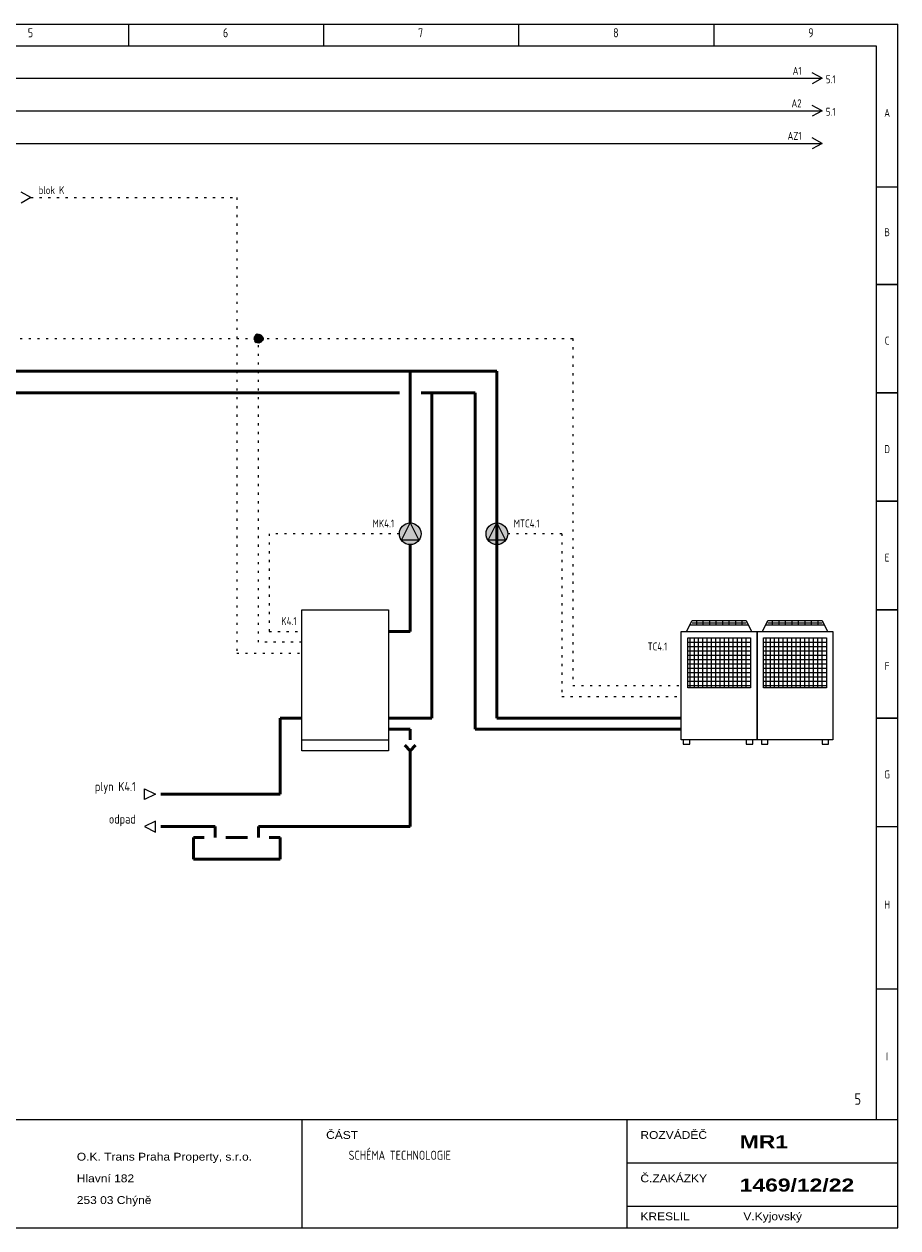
# Model space of a CAD drawing. Header units: millimetres. Extents: x 8 to 412, y 5 to 282.
# Tile 2 of 2: x 211 to 412, y 5 to 282. Entities that reach past the tile are written whole.
import ezdxf
from ezdxf.enums import TextEntityAlignment as Align

# ---------------------------------------------------------------- set-up
doc = ezdxf.new("R2010")
doc.units = ezdxf.units.MM
doc.linetypes.add('Caddy_Dot', pattern=[2, 0.5, -1.5])
doc.linetypes.add('Caddy_Solid', pattern=[0])
for name, color, linetype, lineweight in [('Caddy_1', 7, 'Caddy_Solid', 25), ('Caddy_2', 7, 'Caddy_Solid', 50), ('Caddy_3', 7, 'Caddy_Solid', 100), ('Caddy_4', 7, 'Caddy_Dot', 18), ('Caddy_52', 7, 'Caddy_Solid', 25), ('Caddy_56', 7, 'Caddy_Solid', 25)]:
    doc.layers.add(name, color=color, linetype=linetype, lineweight=lineweight)
doc.styles.add('Caddy_Arial', font='arial.ttf', dxfattribs={"width": 1.1})
doc.styles.add('Caddy_Arial Black', font='ariblk.ttf', dxfattribs={"width": 1.1})
doc.styles.add('Caddy_Vectorfont1p', font='isocp___.ttf', dxfattribs={"width": 0.9})

# ---------------------------------------------------------------- blocks, each defined once
blk = doc.blocks.new('964DD6AE339A')
at = {"layer": 'Caddy_1', "color": 7, "linetype": 'Caddy_Solid', "lineweight": 25}
for p, q in [((7.5, 282.5), (412.5, 282.5)), ((235, 282.5), (235, 277.5)), ((280, 282.5), (280, 277.5)), ((325, 282.5), (325, 277.5)), ((370, 282.5), (370, 277.5)), ((412.5, 5), (412.5, 282.5)), ((12.5, 277.5), (407.5, 277.5)), ((407.5, 277.5), (407.5, 30)), ((407.5, 245), (412.5, 245)), ((407.5, 222.5), (412.5, 222.5)), ((412.5, 222.5), (407.5, 222.5)), ((411.5, 222.5), (410.5, 222.5)), ((412.5, 197.5), (407.5, 197.5)), ((407.5, 197.5), (412.5, 197.5)), ((412.5, 172.5), (407.5, 172.5)), ((407.5, 172.5), (412.5, 172.5)), ((412.5, 147.5), (407.5, 147.5)), ((407.5, 147.5), (412.5, 147.5)), ((412.5, 122.5), (407.5, 122.5)), ((407.5, 122.5), (412.5, 122.5)), ((407.5, 97.5), (412.5, 97.5)), ((412.5, 60), (407.5, 60)), ((7.5, 30), (412.5, 30)), ((275, 30), (275, 5)), ((350, 30), (350, 5)), ((350, 20), (412.5, 20)), ((350, 10), (412.5, 10)), ((7.5, 5), (412.5, 5))]:
    blk.add_line(p, q, dxfattribs=at)
at = {"layer": 'Caddy_1', "color": 7, "lineweight": 25}
for s, height, style, width, p in [('5', 2.1, 'Caddy_Vectorfont1p', 0.9, (211.8, 279.45)), ('6', 2.1, 'Caddy_Vectorfont1p', 0.9, (256.8, 279.45)), ('7', 2.1, 'Caddy_Vectorfont1p', 0.9, (301.8, 279.45)), ('8', 2.1, 'Caddy_Vectorfont1p', 0.9, (346.8, 279.45)), ('9', 2.1, 'Caddy_Vectorfont1p', 0.9, (391.8, 279.45)), ('ČÁST', 1.8, 'Caddy_Arial', 1.1, (280.6, 25.52)), ('ROZVÁDĚČ', 1.8, 'Caddy_Arial', 1.1, (353.1, 25.52)), ('MR1', 3, 'Caddy_Arial Black', 1.1, (376, 23.38)), ('O.K. Trans Praha Property, s.r.o.', 1.8, 'Caddy_Arial', 1.1, (223.1, 20.52)), ('SCHÉMA TECHNOLOGIE', 2.1, 'Caddy_Vectorfont1p', 0.9, (285.8, 20.7)), ('Hlavní 182', 1.8, 'Caddy_Arial', 1.1, (223.1, 15.52)), ('Č.ZAKÁZKY', 1.8, 'Caddy_Arial', 1.1, (353.1, 15.52)), ('1469/12/22', 3, 'Caddy_Arial Black', 1.1, (376, 13.38)), ('253 03 Chýně', 1.8, 'Caddy_Arial', 1.1, (223.1, 10.52)), ('KRESLIL', 1.8, 'Caddy_Arial', 1.1, (353.1, 6.77)), ('V.Kyjovský', 1.8, 'Caddy_Arial', 1.1, (376.85, 6.77))]:
    blk.add_text(s, height=height, dxfattribs=dict(at, style=style, width=width)).set_placement(p)
at = {"layer": 'Caddy_1', "color": 7, "lineweight": 25, "style": 'Caddy_Vectorfont1p', "width": 0.9}
for s, p in [('A', (410, 261.11)), ('B', (410, 233.61)), ('C', (410, 208.61)), ('D', (410, 183.61)), ('E', (410, 158.61)), ('F', (410, 133.61)), ('G', (410, 108.61)), ('H', (410, 78.61)), ('I', (410, 43.61))]:
    blk.add_text(s, height=1.84, dxfattribs=at).set_placement(p, align=Align.CENTER)
at = {"layer": 'Caddy_1', "color": 1, "lineweight": 25, "true_color": 0xff0000, "style": 'Caddy_Vectorfont1p', "width": 0.9}
blk.add_text('5', height=2.63, dxfattribs=at).set_placement((404, 33.38), align=Align.RIGHT)
blk = doc.blocks.new('39DCE9D01949')
at = {"layer": 'Caddy_1', "color": 7, "linetype": 'Caddy_Solid', "lineweight": 25}
for q in [(392.75, 263.75), (392.75, 261.25)]:
    blk.add_line((395, 262.5), q, dxfattribs=at)
at = {"layer": 'Caddy_1', "color": 7, "lineweight": 25, "style": 'Caddy_Vectorfont1p', "width": 0.9}
blk.add_text('5.1', height=1.838, dxfattribs=at).set_placement((395.87, 261.36))
blk.add_attdef('$TAG160010', text='', height=1.84, dxfattribs=at).set_placement((390.29, 263.31), align=Align.RIGHT)
blk = doc.blocks.new('B16200851A53')
at = {"layer": 'Caddy_1', "color": 7, "linetype": 'Caddy_Solid', "lineweight": 25}
for q in [(392.75, 256.25), (392.75, 253.75)]:
    blk.add_line((395, 255), q, dxfattribs=at)
at = {"layer": 'Caddy_1', "color": 7, "lineweight": 25, "style": 'Caddy_Vectorfont1p', "width": 0.9}
blk.add_attdef('$TAG160010', text='', height=1.84, dxfattribs=at).set_placement((390.29, 255.81), align=Align.RIGHT)
blk = doc.blocks.new('1D79734A405D')
at = {"layer": 'Caddy_1', "color": 7, "linetype": 'Caddy_Solid', "lineweight": 25}
for q in [(392.75, 271.25), (392.75, 268.75)]:
    blk.add_line((395, 270), q, dxfattribs=at)
at = {"layer": 'Caddy_1', "color": 7, "lineweight": 25, "style": 'Caddy_Vectorfont1p', "width": 0.9}
blk.add_text('5.1', height=1.838, dxfattribs=at).set_placement((395.87, 268.86))
blk.add_attdef('$TAG160010', text='', height=1.84, dxfattribs=at).set_placement((390.29, 270.81), align=Align.RIGHT)
blk = doc.blocks.new('C204067A40B9')
at = {"layer": 'Caddy_1', "color": 7, "linetype": 'Caddy_Solid', "lineweight": 25}
for p, q in [((362.5, 142.5), (380, 142.5)), ((362.5, 117.5), (362.5, 142.5)), ((380, 142.5), (380, 117.5)), ((380, 117.5), (362.5, 117.5))]:
    blk.add_line(p, q, dxfattribs=at)
blk = doc.blocks.new('F016358E5C56')
at = {"layer": 'Caddy_1', "color": 7, "linetype": 'Caddy_Solid', "lineweight": 25}
for p, q in [((380, 142.5), (397.5, 142.5)), ((380, 117.5), (380, 142.5)), ((397.5, 142.5), (397.5, 117.5)), ((397.5, 117.5), (380, 117.5))]:
    blk.add_line(p, q, dxfattribs=at)
blk = doc.blocks.new('F2A2A7E706AA')
at = {"layer": 'Caddy_1', "color": 7, "linetype": 'Caddy_Solid', "lineweight": 25}
for p, q in [((364, 141), (378.5, 141)), ((364, 129.5), (364, 141)), ((378.5, 141), (378.5, 129.5)), ((378.5, 129.5), (364, 129.5))]:
    blk.add_line(p, q, dxfattribs=at)
blk = doc.blocks.new('0725CE6C6FC7')
at = {"layer": 'Caddy_1', "color": 7, "linetype": 'Caddy_Solid', "lineweight": 25}
for p, q in [((381.5, 141), (396, 141)), ((381.5, 129.5), (381.5, 141)), ((396, 141), (396, 129.5)), ((396, 129.5), (381.5, 129.5))]:
    blk.add_line(p, q, dxfattribs=at)
blk = doc.blocks.new('CCF5DEBCFF0D')
at = {"layer": 'Caddy_1', "color": 7, "linetype": 'Caddy_Solid', "lineweight": 25}
for p, q in [((275, 147.5), (295, 147.5)), ((275, 115), (275, 147.5)), ((295, 147.5), (295, 115)), ((295, 115), (275, 115))]:
    blk.add_line(p, q, dxfattribs=at)
blk = doc.blocks.new('CEBD440A84F9')
at = {"layer": 'Caddy_1', "color": 7, "linetype": 'Caddy_Solid', "lineweight": 25}
blk.add_line((275, 117.5), (295, 117.5), dxfattribs=at)
at = {"layer": 'Caddy_1'}
blk.add_blockref('CCF5DEBCFF0D', (0, 0, 1), dxfattribs=at)
at = {"layer": 'Caddy_1', "color": 7, "lineweight": 25, "style": 'Caddy_Vectorfont1p', "width": 0.9}
blk.add_attdef('$TAG160010', text='', height=1.84, dxfattribs=at).set_placement((273.79, 143.96), align=Align.RIGHT)
blk = doc.blocks.new('6EB056545190')
at = {"layer": 'Caddy_1', "color": 7, "linetype": 'Caddy_Solid', "lineweight": 25}
for p, q in [((241.25, 98.75), (238.75, 97.5)), ((238.75, 97.5), (241.25, 96.25)), ((241.25, 96.25), (241.25, 98.75))]:
    blk.add_line(p, q, dxfattribs=at)
blk = doc.blocks.new('6D82D554E593')
at = {"layer": 'Caddy_1', "color": 7, "linetype": 'Caddy_Solid', "lineweight": 25}
for p, q in [((238.75, 103.75), (238.75, 106.25)), ((238.75, 106.25), (241.25, 105)), ((241.25, 105), (238.75, 103.75))]:
    blk.add_line(p, q, dxfattribs=at)
blk = doc.blocks.new('2A16568867DA')
at = {"layer": 'Caddy_2', "color": 7, "linetype": 'Caddy_Solid', "lineweight": 25}
for q in [(210.25, 243.75), (210.25, 241.25)]:
    blk.add_line((212.5, 242.5), q, dxfattribs=at)
at = {"layer": 'Caddy_52', "color": 7, "lineweight": 25, "style": 'Caddy_Vectorfont1p', "width": 0.9}
blk.add_attdef('$TAG160010', (214.26, 243.31), '', height=1.84, dxfattribs=at)
at = {"layer": 'Caddy_56', "color": 7, "lineweight": 25, "style": 'Caddy_Vectorfont1p', "width": 0.9}
blk.add_text('2.9', height=1.838, dxfattribs=at).set_placement((207.78, 241.36), align=Align.RIGHT)
blk = doc.blocks.new('1E450643FD05')
at = {"layer": 'Caddy_1', "true_color": 0xe1e1e1}
h = blk.add_hatch(color=254, dxfattribs=at)
edge = h.paths.add_edge_path(flags=0)
edge.add_arc((300, 165), 2.5, 0, 360)
blk.add_hatch(color=254, dxfattribs=at).paths.add_polyline_path([(300, 167.5), (298, 163.5), (302, 163.5)])
at = {"layer": 'Caddy_1', "color": 7, "linetype": 'Caddy_Solid', "lineweight": 25}
blk.add_lwpolyline([(302, 163.5), (298, 163.5), (300, 167.5)], close=True, dxfattribs=at)
blk.add_circle((300, 165), 2.5, dxfattribs=at)
at = {"layer": 'Caddy_1', "color": 7, "lineweight": 25, "style": 'Caddy_Vectorfont1p', "width": 0.9}
blk.add_attdef('$TAG160010', text='', height=1.84, dxfattribs=at).set_placement((296.29, 166.46), align=Align.RIGHT)
blk = doc.blocks.new('976916FED1AC')
at = {"layer": 'Caddy_1', "true_color": 0xe1e1e1}
h = blk.add_hatch(color=254, dxfattribs=at)
edge = h.paths.add_edge_path(flags=0)
edge.add_arc((320, 165), 2.5, 0, 360)
blk.add_hatch(color=254, dxfattribs=at).paths.add_polyline_path([(320, 167.5), (318, 163.5), (322, 163.5)])
at = {"layer": 'Caddy_1', "color": 7, "linetype": 'Caddy_Solid', "lineweight": 25}
blk.add_lwpolyline([(322, 163.5), (318, 163.5), (320, 167.5)], close=True, dxfattribs=at)
blk.add_circle((320, 165), 2.5, dxfattribs=at)
at = {"layer": 'Caddy_1', "color": 7, "lineweight": 25, "style": 'Caddy_Vectorfont1p', "width": 0.9}
blk.add_attdef('$TAG160010', (323.87, 166.46), '', height=1.84, dxfattribs=at)

msp = doc.modelspace()

# ---------------------------------------------------------------- hatches: boundary and pattern name
at = {"layer": 'Caddy_4'}
h = msp.add_hatch(dxfattribs=at)
h.set_pattern_fill('_USER', scale=0.1, angle=28.6479, style=0, double=1, pattern_type=0)
h.set_pattern_definition([(28.64789, (0, 0), (-0.047942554, 0.087758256), []), (118.64789, (0, 0), (-0.087758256, -0.047942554), [])])
edge = h.paths.add_edge_path(flags=0)
edge.add_arc((265, 210), 1, 0, 360)

# ---------------------------------------------------------------- linework, layer by layer
at = {"layer": 'Caddy_1', "color": 7, "linetype": 'Caddy_Solid', "lineweight": 25}
for p, q in [((65, 270), (395, 270)), ((25, 262.5), (395, 262.5)), ((100, 255), (395, 255)), ((363.75, 142.5), (365, 145)), ((365, 145), (377.5, 145)), ((365, 144.5), (377.5, 144.5)), ((366, 145), (366, 144)), ((367.5, 145), (367.5, 144)), ((369, 145), (369, 144)), ((370.5, 145), (370.5, 144)), ((372, 145), (372, 144)), ((373.5, 145), (373.5, 144)), ((375, 145), (375, 144)), ((376.5, 145), (376.5, 144)), ((377.5, 145), (378.75, 142.5)), ((381.25, 142.5), (382.5, 145)), ((382.5, 145), (395, 145)), ((382.5, 144.5), (395, 144.5)), ((383.5, 145), (383.5, 144)), ((385, 145), (385, 144)), ((386.5, 145), (386.5, 144)), ((388, 145), (388, 144)), ((389.5, 145), (389.5, 144)), ((391, 145), (391, 144)), ((392.5, 145), (392.5, 144)), ((394, 145), (394, 144)), ((395, 145), (396.25, 142.5)), ((364.5, 144), (378, 144)), ((382, 144), (395.5, 144)), ((364, 140), (378.5, 140)), ((364, 139), (378.5, 139)), ((364.5, 141), (364.5, 129.5)), ((365.5, 141), (365.5, 129.5)), ((366.5, 129.5), (366.5, 141)), ((367.5, 129.5), (367.5, 141)), ((368.5, 129.5), (368.5, 141)), ((369.5, 129.5), (369.5, 141)), ((370.5, 129.5), (370.5, 141)), ((371.5, 129.5), (371.5, 141)), ((372.5, 129.5), (372.5, 141)), ((373.5, 129.5), (373.5, 141)), ((374.5, 129.5), (374.5, 141)), ((375.5, 129.5), (375.5, 141)), ((376.5, 129.5), (376.5, 141)), ((377.5, 129.5), (377.5, 141)), ((381.5, 140), (396, 140)), ((381.5, 139), (396, 139)), ((382, 141), (382, 129.5)), ((383, 141), (383, 129.5)), ((384, 129.5), (384, 141)), ((385, 129.5), (385, 141)), ((386, 129.5), (386, 141)), ((387, 129.5), (387, 141)), ((388, 129.5), (388, 141)), ((389, 129.5), (389, 141)), ((390, 129.5), (390, 141)), ((391, 129.5), (391, 141)), ((392, 129.5), (392, 141)), ((393, 129.5), (393, 141)), ((394, 129.5), (394, 141)), ((395, 129.5), (395, 141)), ((364, 138), (378.5, 138)), ((364, 137), (378.5, 137)), ((364, 136), (378.5, 136)), ((381.5, 138), (396, 138)), ((381.5, 137), (396, 137)), ((381.5, 136), (396, 136)), ((364, 135), (378.5, 135)), ((364, 134), (378.5, 134)), ((381.5, 135), (396, 135)), ((381.5, 134), (396, 134)), ((364, 133), (378.5, 133)), ((364, 132), (378.5, 132)), ((364, 131), (378.5, 131)), ((381.5, 133), (396, 133)), ((381.5, 132), (396, 132)), ((381.5, 131), (396, 131)), ((364, 130), (378.5, 130)), ((381.5, 130), (396, 130)), ((363, 117.5), (363, 116.5)), ((364.5, 116.5), (364.5, 117.5)), ((377.5, 117.5), (377.5, 116.5)), ((379, 116.5), (379, 117.5)), ((381, 117.5), (381, 116.5)), ((382.5, 116.5), (382.5, 117.5)), ((395, 117.5), (395, 116.5)), ((396.5, 116.5), (396.5, 117.5)), ((363, 116.5), (364.5, 116.5)), ((377.5, 116.5), (379, 116.5)), ((381, 116.5), (382.5, 116.5)), ((395, 116.5), (396.5, 116.5))]:
    msp.add_line(p, q, dxfattribs=at)
at = {"layer": 'Caddy_2', "color": 7, "linetype": 'Caddy_Solid', "lineweight": 50}
for p, q in [((150, 202.5), (235, 202.5)), ((320, 202.5), (235, 202.5)), ((300, 167.5), (300, 202.5)), ((320, 122.5), (320, 202.5)), ((155, 197.5), (235, 197.5)), ((207.5, 197.5), (297.5, 197.5)), ((302.5, 197.5), (315, 197.5)), ((305, 197.5), (305, 122.5)), ((315, 197.5), (315, 120)), ((300, 142.5), (300, 162.5)), ((295, 142.5), (300, 142.5)), ((275, 122.5), (270, 122.5)), ((270, 122.5), (270, 105)), ((295, 122.5), (297.5, 122.5)), ((295, 122.5), (300, 122.5)), ((305, 122.5), (300, 122.5)), ((362.5, 122.5), (320, 122.5)), ((295, 120), (300, 120)), ((300, 120), (300, 117.5)), ((315, 120), (362.5, 120)), ((300, 115), (298.75, 116.25)), ((300, 115), (301.25, 116.25)), ((300, 115), (300, 97.5)), ((270, 105), (242.5, 105)), ((255, 97.5), (242.5, 97.5)), ((255, 95), (255, 97.5)), ((265, 97.5), (265, 95)), ((300, 97.5), (265, 97.5)), ((250, 90), (250, 95)), ((250, 95), (252.5, 95)), ((257.5, 95), (262.5, 95)), ((267.5, 95), (270, 95)), ((270, 95), (270, 90)), ((270, 90), (250, 90))]:
    msp.add_line(p, q, dxfattribs=at)
at = {"layer": 'Caddy_4', "color": 7, "linetype": 'Caddy_Dot', "lineweight": 18}
for p, q in [((212.5, 242.5), (260, 242.5)), ((260, 242.5), (260, 137.5)), ((140, 210), (265, 210)), ((265, 140), (265, 210)), ((265, 210), (337.5, 210)), ((337.5, 210), (337.5, 130)), ((297.5, 165), (267.5, 165)), ((267.5, 165), (267.5, 142.5)), ((335, 165), (322.5, 165)), ((335, 165), (335, 127.5)), ((267.5, 142.5), (275, 142.5)), ((275, 140), (265, 140)), ((260, 137.5), (275, 137.5)), ((337.5, 130), (362.5, 130)), ((335, 127.5), (362.5, 127.5))]:
    msp.add_line(p, q, dxfattribs=at)
at = {"layer": 'Caddy_4', "color": 7, "lineweight": 40}
msp.add_circle((265, 210), 1, dxfattribs=at)

# ---------------------------------------------------------------- block references
at = {"layer": 'Caddy_1'}
for name in ['964DD6AE339A', 'C204067A40B9', 'F016358E5C56', 'F2A2A7E706AA', '0725CE6C6FC7', '6D82D554E593', '6EB056545190']:
    msp.add_blockref(name, (0, 0, 1), dxfattribs=at)
ref = msp.add_blockref('1D79734A405D', (0, 0, 1), dxfattribs=at)
ref.add_attrib('$TAG160010', 'A1', dxfattribs={"color": 7, "lineweight": 25, "height": 1.838, "style": 'Caddy_Vectorfont1p', "width": 0.9}).set_placement((390.29, 270.81), align=Align.RIGHT)
ref = msp.add_blockref('39DCE9D01949', (0, 0, 1), dxfattribs=at)
ref.add_attrib('$TAG160010', 'A2', dxfattribs={"color": 7, "lineweight": 25, "height": 1.838, "style": 'Caddy_Vectorfont1p', "width": 0.9}).set_placement((390.29, 263.31), align=Align.RIGHT)
ref = msp.add_blockref('B16200851A53', (0, 0, 1), dxfattribs=at)
ref.add_attrib('$TAG160010', 'AZ1', dxfattribs={"color": 7, "lineweight": 25, "height": 1.838, "style": 'Caddy_Vectorfont1p', "width": 0.9}).set_placement((390.29, 255.81), align=Align.RIGHT)
ref = msp.add_blockref('2A16568867DA', (0, 0, 1), dxfattribs=at)
ref.add_attrib('$TAG160010', 'blok K', (214.26, 243.31), dxfattribs={"layer": 'Caddy_52', "color": 7, "lineweight": 25, "height": 1.838, "style": 'Caddy_Vectorfont1p', "width": 0.9})
ref = msp.add_blockref('CEBD440A84F9', (0, 0, 1), dxfattribs=at)
ref.add_attrib('$TAG160010', 'K4.1', dxfattribs={"color": 7, "lineweight": 25, "height": 1.838, "style": 'Caddy_Vectorfont1p', "width": 0.9}).set_placement((273.79, 143.96), align=Align.RIGHT)
at = {"layer": 'Caddy_3'}
ref = msp.add_blockref('1E450643FD05', (0, 0, 1), dxfattribs=at)
ref.add_attrib('$TAG160010', 'MK4.1', dxfattribs={"layer": 'Caddy_1', "color": 7, "lineweight": 25, "height": 1.838, "style": 'Caddy_Vectorfont1p', "width": 0.9}).set_placement((296.29, 166.46), align=Align.RIGHT)
ref = msp.add_blockref('976916FED1AC', (0, 0, 1), dxfattribs=at)
ref.add_attrib('$TAG160010', 'MTC4.1', (323.87, 166.46), dxfattribs={"layer": 'Caddy_1', "color": 7, "lineweight": 25, "height": 1.838, "style": 'Caddy_Vectorfont1p', "width": 0.9})

# ---------------------------------------------------------------- texts
at = {"layer": 'Caddy_1', "color": 7, "lineweight": 25, "style": 'Caddy_Vectorfont1p', "width": 0.9}
for s, height, p in [('TC4.1', 1.838, (359.3, 138.11)), ('plyn K4.1', 2.1, (236.7, 105.7)), ('odpad', 2.1, (236.7, 98.2))]:
    msp.add_text(s, height=height, dxfattribs=at).set_placement(p, align=Align.RIGHT)

doc.saveas('drawing.dxf')
